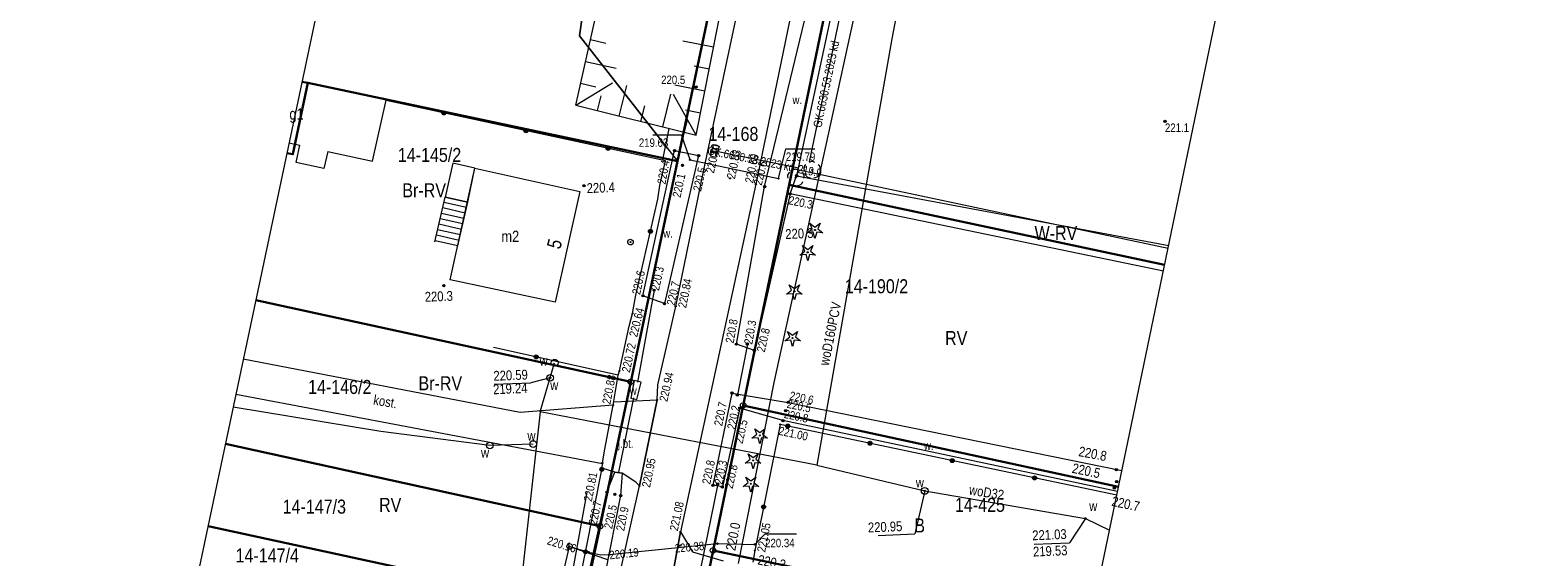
# Model space of a CAD drawing. Header units: metres. Extents: x 0 to 6601798, y -2700 to 5691112.
# Tile 30 of 61: x 6600076 to 6600210, y 5689646 to 5689693. Entities that reach past the tile are written whole.
import ezdxf
from ezdxf.enums import TextEntityAlignment as Align

# ---------------------------------------------------------------- set-up
doc = ezdxf.new("R2010")
doc.units = ezdxf.units.M
doc.header["$MEASUREMENT"] = 0
for name, color, linetype, lineweight in [('AS__Nowe_granice', 150, 'Continuous', 30), ('EBTPO_L_13', 7, 'Continuous', 5), ('EBUPP_L_7', 7, 'Continuous', 5), ('EEADTD_T_0', 7, 'Continuous', 5), ('EGBB_E_T_0', 7, 'Continuous', 5), ('EGBB_L_0', 7, 'Continuous', 5), ('Kontury', 7, 'Continuous', 5), ('Numery_dzialek', 150, 'Continuous', 5), ('OTK_E_T_0', 7, 'Continuous', 5), ('OTK_E_T_4', 7, 'Continuous', 5), ('OTK_L_0', 7, 'Continuous', 5), ('OTK_L_4', 7, 'Continuous', 5), ('OTK_L_5', 7, 'Continuous', 5), ('OTK_L_8', 7, 'Continuous', 5), ('OTO_L_0', 7, 'Continuous', 5), ('OTO_L_1', 7, 'Continuous', 5), ('OTO_L_2', 7, 'Continuous', 5), ('OTR_T_0', 7, 'Continuous', 5), ('OTR_T_1', 7, 'Continuous', 5), ('OTZ_L_1', 7, 'Continuous', 5), ('OTZ_T_0', 7, 'Continuous', 5), ('OTZ_T_1', 7, 'Continuous', 5), ('P_SUK_T_1', 7, 'Continuous', 5), ('P_SUKP_E_T_0', 7, 'Continuous', 5), ('P_SUKP_L_0', 7, 'Continuous', 5), ('podzial_uzytki', 7, 'Continuous', 5), ('Punkty', 7, 'Continuous', 5), ('SDROK_T_1', 7, 'Continuous', 5), ('SDRPK_L_2', 7, 'Continuous', 5), ('SUL_L_1', 7, 'Continuous', 5), ('SUP_T_2', 7, 'Continuous', 5), ('SUTR_T_0', 7, 'Continuous', 5), ('SZOPO_L_1', 7, 'Continuous', 5), ('SZOPO_L_2', 7, 'Continuous', 5), ('UEEOA_T_10', 7, 'Continuous', 5), ('UEEOA_T_9', 7, 'Continuous', 5), ('UEEOC_T_0', 7, 'Continuous', 5), ('UTTOC_T_2', 7, 'Continuous', 5), ('UTTPOM_L_1', 7, 'Continuous', 5), ('UWWOA_T_2', 7, 'Continuous', 5), ('UWWOA_T_7', 7, 'Continuous', 5), ('UWWOA_T_8', 7, 'Continuous', 5), ('UWWOC_T_2', 7, 'Continuous', 5), ('UWWOO_T_0', 7, 'Continuous', 5), ('UWWPM_L_0', 7, 'Continuous', 5), ('UWWPM_L_1', 7, 'Continuous', 5), ('Uzytki', 7, 'Continuous', 5), ('WUKOS_T_1', 7, 'Continuous', 5), ('WUKPS_L_5', 7, 'Continuous', 5), ('WWRPP_T_0', 7, 'Continuous', 5)]:
    doc.layers.add(name, color=color, linetype=linetype, lineweight=lineweight)
doc.styles.add('STYL_ARIAL', font='ARIALN.TTF')

# ---------------------------------------------------------------- blocks, each defined once
blk = doc.blocks.new('GRT')
at = {"color": 7, "flags": 128}
blk.add_lwpolyline([(0, 2.5), (1.352, 2.103), (2.274, 1.039), (2.475, -0.356), (1.889, -1.637), (0.704, -2.399), (-0.704, -2.399), (-1.889, -1.637), (-2.475, -0.356), (-2.274, 1.039), (-1.352, 2.103), (0, 2.5)], dxfattribs=at)
blk = doc.blocks.new('GRO')
at = {"color": 7, "flags": 128}
blk.add_lwpolyline([(0, 0.45), (0.318, 0.318), (0.45, 0), (0.318, -0.318), (0, -0.45), (-0.318, -0.318), (-0.45, 0), (-0.318, 0.318), (0, 0.45)], dxfattribs=at)
blk = doc.blocks.new('403')
at = {"color": 0}
blk.add_circle((0, 0), 0.5, dxfattribs=at)
blk = doc.blocks.new('801')
at = {"color": 0}
for radius in [1, 0.9, 0.8, 0.7, 0.6, 0.5, 0.4, 0.3, 0.2, 0.1]:
    blk.add_circle((0, 0), radius, dxfattribs=at)
blk = doc.blocks.new('922')
at = {"color": 0}
blk.add_circle((0, 0), 0.5, dxfattribs=at)
for centre, radius, start, end in [((-3.5, 1), 4, 119.84816, 203.51949), ((0, 3.5), 4, 50.114, 129.886), ((3.5, 1), 4, 336.88451, 60.15184), ((-2, -3), 4, 187.477, 278.47884), ((2, -2.75), 4.25, 262.64593, 349.62892)]:
    blk.add_arc(centre, radius, start, end, dxfattribs=at)
blk = doc.blocks.new('921')
at = {"color": 0}
for p, q in [((-7, -2.5), (-2.5, 1)), ((-2.5, 1), (-4.5, 6)), ((-4.5, 6), (0, 2.5)), ((0, 2.5), (4.5, 6)), ((4.5, 6), (2.5, 1)), ((2.5, 1), (7, -2.5)), ((-1.5, -2), (-7, -2.5)), ((0, -7.5), (-1.5, -2)), ((1.5, -2), (0, -7.5)), ((7, -2.5), (1.5, -2))]:
    blk.add_line(p, q, dxfattribs=at)
blk.add_circle((0, 0), 0.5, dxfattribs=at)
blk = doc.blocks.new('509')
at = {"color": 0}
for p, q in [((-5, -2.5), (-5, 2.5)), ((-5, 2.5), (5.5, 2.5)), ((-1.5, 2.5), (-1.5, -2.5)), ((2, 2.5), (2, -2.5)), ((5.5, 2.5), (5.5, -2.5)), ((5.5, -2.5), (-5, -2.5))]:
    blk.add_line(p, q, dxfattribs=at)
blk = doc.blocks.new('4_SUPP')
at = {"color": 7, "flags": 128}
blk.add_lwpolyline([(0, 2.5), (1.352, 2.103), (2.274, 1.039), (2.475, -0.356), (1.889, -1.637), (0.704, -2.399), (-0.704, -2.399), (-1.889, -1.637), (-2.475, -0.356), (-2.274, 1.039), (-1.352, 2.103), (0, 2.5)], dxfattribs=at)
blk = doc.blocks.new('4_SUPS')
at = {"color": 7, "flags": 128}
blk.add_lwpolyline([(0, 0.625), (0.442, 0.442), (0.625, 0), (0.442, -0.442), (0, -0.625), (-0.442, -0.442), (-0.625, 0), (-0.442, 0.442), (0, 0.625)], dxfattribs=at)
blk = doc.blocks.new('SLS')
at = {"color": 7, "flags": 128}
blk.add_lwpolyline([(0, 2.5), (1.352, 2.103), (2.274, 1.039), (2.475, -0.356), (1.889, -1.637), (0.704, -2.399), (-0.704, -2.399), (-1.889, -1.637), (-2.475, -0.356), (-2.274, 1.039), (-1.352, 2.103), (0, 2.5)], dxfattribs=at)
blk = doc.blocks.new('625')
at = {"color": 0}
blk.add_circle((0, 0), 0.5, dxfattribs=at)
blk = doc.blocks.new('506')
at = {"color": 0}
blk.add_circle((0, 0), 3, dxfattribs=at)
blk = doc.blocks.new('621')
at = {"color": 0}
blk.add_circle((0, 0), 0.5, dxfattribs=at)
blk = doc.blocks.new('UGE')
at = {"color": 7, "flags": 128}
blk.add_lwpolyline([(0, 0.625), (0.442, 0.442), (0.625, 0), (0.442, -0.442), (0, -0.625), (-0.442, -0.442), (-0.625, 0), (-0.442, 0.442), (0, 0.625)], dxfattribs=at)

msp = doc.modelspace()

# ---------------------------------------------------------------- linework, layer by layer
at = {"color": 7, "linetype": 'Continuous', "lineweight": 0, "flags": 128}
for points in [[(6600173.29, 5690035.7), (6600065.2, 5689524.43), (6600055.68, 5689477.92), (6599986.53, 5689096.03), (6599985.74, 5689089.37), (6599806.46, 5688549.67), (6599804.83, 5688541.58), (6599805.17, 5688533.33), (6599807.49, 5688525.41), (6599811.64, 5688518.27), (6599818.42, 5688511.51), (6599826.1, 5688505.76), (6599833.26, 5688501.65), (6599841.19, 5688499.37), (6599849.44, 5688499.06), (6599857.53, 5688500.73)], [(6599857.53, 5688500.73), (6599864.97, 5688504.3), (6599871.35, 5688509.54), (6599876.29, 5688516.16), (6599879.05, 5688522.33), (6600062.17, 5689071.37), (6600063.61, 5689077.56), (6600064.24, 5689082.18), (6600098.38, 5689267.84), (6600134.13, 5689466.61), (6600198.69, 5689777.13), (6600210.05, 5689827.78)]]:
    msp.add_lwpolyline(points, dxfattribs=at)
at = {"layer": 'AS__Nowe_granice', "linetype": 'Continuous', "flags": 128}
for points in [[(6600143.2, 5689727.75), (6600133.28, 5689680.85)], [(6600153, 5689725.7), (6600143.24, 5689678.75)], [(6600100.29, 5689687.83), (6600098.95, 5689681.47)], [(6600100.29, 5689687.83), (6600099.77, 5689687.94)], [(6600133.28, 5689680.85), (6600100.29, 5689687.83)], [(6600098.95, 5689681.47), (6600098.42, 5689681.58)], [(6600133.28, 5689680.85), (6600129.11, 5689661.19)], [(6600139.14, 5689659.07), (6600143.24, 5689678.75)], [(6600143.24, 5689678.75), (6600176.75, 5689671.61)], [(6600129.11, 5689661.19), (6600095.65, 5689668.46)], [(6600126.37, 5689648.3), (6600129.11, 5689661.19)], [(6600136.45, 5689646.15), (6600139.14, 5689659.07)], [(6600172.64, 5689651.83), (6600139.14, 5689659.07)], [(6600126.37, 5689648.3), (6600092.94, 5689655.64)], [(6600091.39, 5689648.31), (6600124.83, 5689641.05)], [(6600124.83, 5689641.05), (6600126.37, 5689648.3)], [(6600136.45, 5689646.15), (6600134.34, 5689635.94)], [(6600169.99, 5689639.11), (6600136.45, 5689646.15)]]:
    msp.add_lwpolyline(points, dxfattribs=at)
at = {"layer": 'EBTPO_L_13', "color": 7, "linetype": 'Continuous', "flags": 128}
for points in [[(6600111.64, 5689673.65), (6600112.55, 5689677.66)], [(6600114.34, 5689676.23), (6600112.33, 5689676.69)], [(6600114.45, 5689676.71), (6600112.44, 5689677.18)], [(6600114.56, 5689677.21), (6600112.55, 5689677.66)], [(6600113.65, 5689673.19), (6600114.56, 5689677.21)], [(6600114.02, 5689674.76), (6600111.99, 5689675.23)], [(6600114.12, 5689675.26), (6600112.1, 5689675.71)], [(6600114.23, 5689675.74), (6600112.21, 5689676.2)], [(6600113.79, 5689673.79), (6600111.77, 5689674.25)], [(6600113.91, 5689674.28), (6600111.88, 5689674.73)], [(6600113.68, 5689673.31), (6600111.66, 5689673.76)]]:
    msp.add_lwpolyline(points, dxfattribs=at)
at = {"layer": 'EBUPP_L_7', "color": 7, "linetype": 'Continuous', "flags": 128}
for points in [[(6600113.24, 5689680.68), (6600112.55, 5689677.66)], [(6600115.21, 5689680.23), (6600113.24, 5689680.68)], [(6600114.56, 5689677.21), (6600115.21, 5689680.23)], [(6600112.55, 5689677.66), (6600114.56, 5689677.21)]]:
    msp.add_lwpolyline(points, dxfattribs=at)
at = {"layer": 'EGBB_L_0', "color": 7, "linetype": 'Continuous', "flags": 128}
for points in [[(6600107.29, 5689686.3), (6600099.76, 5689687.92)], [(6600106.08, 5689680.87), (6600107.29, 5689686.3)], [(6600098.61, 5689682.48), (6600099.59, 5689682.27)], [(6600099.26, 5689680.74), (6600099.59, 5689682.27)], [(6600101.73, 5689680.21), (6600099.26, 5689680.74)], [(6600102.07, 5689681.73), (6600101.73, 5689680.21)], [(6600102.07, 5689681.73), (6600106.08, 5689680.87)], [(6600113, 5689670.26), (6600115.21, 5689680.23)], [(6600115.21, 5689680.23), (6600124.56, 5689678.16)], [(6600124.56, 5689678.16), (6600122.36, 5689668.28)], [(6600122.36, 5689668.28), (6600113, 5689670.26)]]:
    msp.add_lwpolyline(points, dxfattribs=at)
at = {"layer": 'Kontury', "color": 3, "linetype": 'Continuous', "flags": 128}
for points in [[(6600153, 5689725.7), (6600143.24, 5689678.75)], [(6600124.54, 5689692.02), (6600124.8, 5689693.89)], [(6600132.41, 5689681.96), (6600124.54, 5689692.02)], [(6600129.11, 5689661.19), (6600133.28, 5689680.85)], [(6600143.24, 5689678.75), (6600139.14, 5689659.07)], [(6600126.37, 5689648.3), (6600129.11, 5689661.19)], [(6600139.14, 5689659.07), (6600172.64, 5689651.83)], [(6600124.83, 5689641.05), (6600126.37, 5689648.3)]]:
    msp.add_lwpolyline(points, dxfattribs=at)
at = {"layer": 'OTK_L_0', "color": 7, "linetype": 'Continuous', "flags": 128}
for points in [[(6600135.61, 5689679.93), (6600139.78, 5689699.51)], [(6600144.41, 5689698.83), (6600140.27, 5689678.79)], [(6600133.12, 5689667.91), (6600135.61, 5689679.93)], [(6600140.27, 5689678.79), (6600133.55, 5689647.79)], [(6600131.52, 5689660.9), (6600133.12, 5689667.91)], [(6600131.46, 5689659.58), (6600131.52, 5689660.9)], [(6600126.76, 5689655.02), (6600127.54, 5689659.09)], [(6600127.54, 5689659.09), (6600127.6, 5689659.41)], [(6600127.6, 5689659.41), (6600131.46, 5689659.58)], [(6600129.9, 5689651.9), (6600131.46, 5689659.58)], [(6600131.46, 5689659.58), (6600129.9, 5689651.9)], [(6600126.58, 5689653.94), (6600126.76, 5689655.02)], [(6600126.55, 5689653.47), (6600126.58, 5689653.94)], [(6600127.69, 5689653.11), (6600126.55, 5689653.47)], [(6600128.33, 5689653.04), (6600127.69, 5689653.11)], [(6600129.55, 5689652.24), (6600128.33, 5689653.04)], [(6600126.66, 5689637.4), (6600129.9, 5689651.9)], [(6600129.9, 5689651.9), (6600129.55, 5689652.24)], [(6600133.55, 5689647.79), (6600132.11, 5689639.98)]]:
    msp.add_lwpolyline(points, dxfattribs=at)
at = {"layer": 'OTK_L_4', "color": 7, "linetype": 'Continuous', "flags": 128}
for points in [[(6600132.11, 5689639.98), (6600133.55, 5689647.79)], [(6600133.55, 5689647.79), (6600134.63, 5689646.03)], [(6600134.63, 5689646.03), (6600137.37, 5689645.22)]]:
    msp.add_lwpolyline(points, dxfattribs=at)
at = {"layer": 'OTK_L_5', "color": 7, "linetype": 'Continuous', "flags": 128}
for points in [[(6600141.05, 5689678.59), (6600145.88, 5689698.69)], [(6600147.85, 5689697.99), (6600143.91, 5689679.56)], [(6600130.2, 5689668.85), (6600133.02, 5689681.8)], [(6600135.16, 5689681.35), (6600132.12, 5689668.15)], [(6600133.02, 5689681.8), (6600135.16, 5689681.35)], [(6600143.91, 5689679.56), (6600177.11, 5689673.34)], [(6600138.54, 5689664.54), (6600141.05, 5689678.59)], [(6600143.33, 5689677.94), (6600140.14, 5689663.98)], [(6600176.64, 5689671.05), (6600143.33, 5689677.94)], [(6600132.12, 5689668.15), (6600130.2, 5689668.85)], [(6600140.14, 5689663.98), (6600138.54, 5689664.54)], [(6600129.42, 5689661.3), (6600129.11, 5689659.73)], [(6600130.05, 5689661.15), (6600129.42, 5689661.3)], [(6600129.66, 5689659.6), (6600130.05, 5689661.15)], [(6600129.11, 5689659.73), (6600129.66, 5689659.6)], [(6600136.45, 5689651.95), (6600138.15, 5689660.18)], [(6600138.15, 5689660.18), (6600143.17, 5689659.35)], [(6600143.17, 5689659.35), (6600172.94, 5689653.26)], [(6600138.84, 5689658.84), (6600137.29, 5689651.81)], [(6600142.69, 5689657.72), (6600138.84, 5689658.84)], [(6600172.55, 5689651.41), (6600142.69, 5689657.72)], [(6600126.99, 5689651.34), (6600127.69, 5689653.11)], [(6600127.69, 5689653.11), (6600128.33, 5689653.04)], [(6600128.33, 5689653.04), (6600128.2, 5689651.03)], [(6600123.83, 5689637.09), (6600126.99, 5689651.34)], [(6600128.2, 5689651.03), (6600125.41, 5689636.89)], [(6600137.29, 5689651.81), (6600136.45, 5689651.95)]]:
    msp.add_lwpolyline(points, dxfattribs=at)
at = {"layer": 'OTK_L_8', "color": 7, "linetype": 'Continuous', "flags": 128}
for points in [[(6600134.4, 5689680.97), (6600142.29, 5689679.31)], [(6600131.2, 5689669.35), (6600129.71, 5689661.14)], [(6600139.52, 5689664.55), (6600138.63, 5689660.01)], [(6600129.35, 5689659.76), (6600128.02, 5689653.11)], [(6600136.87, 5689652.07), (6600134.41, 5689640)]]:
    msp.add_lwpolyline(points, dxfattribs=at)
at = {"layer": 'OTO_L_0', "color": 7, "linetype": 'Continuous', "flags": 128}
for points in [[(6600132.21, 5689680.9), (6600107.28, 5689686.26)], [(6600131.71, 5689678.68), (6600132.21, 5689680.9)], [(6600129.57, 5689668.9), (6600131.52, 5689677.48)], [(6600129.26, 5689667.27), (6600129.57, 5689668.9)], [(6600127.54, 5689659.09), (6600128, 5689661.77)], [(6600128, 5689661.77), (6600128.11, 5689662.16)], [(6600142.45, 5689657.38), (6600140.18, 5689646.13)], [(6600172.48, 5689651.07), (6600142.45, 5689657.38)], [(6600126.55, 5689653.47), (6600126.58, 5689653.94)], [(6600123.63, 5689638.66), (6600126.55, 5689653.47)]]:
    msp.add_lwpolyline(points, dxfattribs=at)
at = {"layer": 'OTO_L_0', "color": 7, "linetype": 'Continuous'}
for centre, radius in [((6600112.43, 5689685.15), 0.175), ((6600112.43, 5689685.15), 0.158), ((6600112.43, 5689685.15), 0.14), ((6600112.43, 5689685.15), 0.122), ((6600112.43, 5689685.15), 0.105), ((6600112.43, 5689685.15), 0.0875), ((6600112.43, 5689685.15), 0.07), ((6600112.43, 5689685.15), 0.0525), ((6600112.43, 5689685.15), 0.035), ((6600119.76, 5689683.57), 0.175), ((6600119.76, 5689683.57), 0.158), ((6600119.76, 5689683.57), 0.14), ((6600119.76, 5689683.57), 0.122), ((6600119.76, 5689683.57), 0.105), ((6600119.76, 5689683.57), 0.0875), ((6600119.76, 5689683.57), 0.07), ((6600119.76, 5689683.57), 0.0525), ((6600119.76, 5689683.57), 0.035), ((6600127.09, 5689682), 0.175), ((6600127.09, 5689682), 0.158), ((6600127.09, 5689682), 0.14), ((6600127.09, 5689682), 0.122), ((6600127.09, 5689682), 0.105), ((6600127.09, 5689682), 0.0875), ((6600127.09, 5689682), 0.07), ((6600127.09, 5689682), 0.0525), ((6600127.09, 5689682), 0.035), ((6600130.87, 5689674.6), 0.175), ((6600130.87, 5689674.6), 0.158), ((6600130.87, 5689674.6), 0.14), ((6600130.87, 5689674.6), 0.122), ((6600130.87, 5689674.6), 0.105), ((6600130.87, 5689674.6), 0.0875), ((6600130.87, 5689674.6), 0.07), ((6600130.87, 5689674.6), 0.0525), ((6600130.87, 5689674.6), 0.035), ((6600143.12, 5689657.24), 0.175), ((6600143.12, 5689657.24), 0.158), ((6600143.12, 5689657.24), 0.14), ((6600143.12, 5689657.24), 0.122), ((6600143.12, 5689657.24), 0.105), ((6600143.12, 5689657.24), 0.0875), ((6600143.12, 5689657.24), 0.07), ((6600143.12, 5689657.24), 0.0525), ((6600143.12, 5689657.24), 0.035), ((6600150.46, 5689655.7), 0.175), ((6600150.46, 5689655.7), 0.158), ((6600150.46, 5689655.7), 0.14), ((6600150.46, 5689655.7), 0.122), ((6600150.46, 5689655.7), 0.105), ((6600150.46, 5689655.7), 0.0875), ((6600150.46, 5689655.7), 0.07), ((6600150.46, 5689655.7), 0.0525), ((6600150.46, 5689655.7), 0.035), ((6600157.8, 5689654.15), 0.175), ((6600157.8, 5689654.15), 0.158), ((6600157.8, 5689654.15), 0.14), ((6600157.8, 5689654.15), 0.122), ((6600157.8, 5689654.15), 0.105), ((6600157.8, 5689654.15), 0.0875), ((6600157.8, 5689654.15), 0.07), ((6600157.8, 5689654.15), 0.0525), ((6600157.8, 5689654.15), 0.035), ((6600126.53, 5689653.38), 0.175), ((6600126.53, 5689653.38), 0.158), ((6600126.53, 5689653.38), 0.14), ((6600126.53, 5689653.38), 0.122), ((6600126.53, 5689653.38), 0.105), ((6600126.53, 5689653.38), 0.0875), ((6600126.53, 5689653.38), 0.07), ((6600126.53, 5689653.38), 0.0525), ((6600126.53, 5689653.38), 0.035), ((6600165.14, 5689652.61), 0.175), ((6600165.14, 5689652.61), 0.158), ((6600165.14, 5689652.61), 0.14), ((6600165.14, 5689652.61), 0.122), ((6600165.14, 5689652.61), 0.105), ((6600165.14, 5689652.61), 0.0875), ((6600165.14, 5689652.61), 0.07), ((6600165.14, 5689652.61), 0.0525), ((6600165.14, 5689652.61), 0.035), ((6600140.96, 5689650.03), 0.175), ((6600140.96, 5689650.03), 0.158), ((6600140.96, 5689650.03), 0.14), ((6600140.96, 5689650.03), 0.122), ((6600140.96, 5689650.03), 0.105), ((6600140.96, 5689650.03), 0.0875), ((6600140.96, 5689650.03), 0.07), ((6600140.96, 5689650.03), 0.0525), ((6600140.96, 5689650.03), 0.035), ((6600125.08, 5689646.02), 0.175), ((6600125.08, 5689646.02), 0.158), ((6600125.08, 5689646.02), 0.14), ((6600125.08, 5689646.02), 0.122), ((6600125.08, 5689646.02), 0.105), ((6600125.08, 5689646.02), 0.0875), ((6600125.08, 5689646.02), 0.07), ((6600125.08, 5689646.02), 0.0525), ((6600125.08, 5689646.02), 0.035)]:
    msp.add_circle(centre, radius, dxfattribs=at)
at = {"layer": 'OTO_L_1', "color": 7, "linetype": 'Continuous', "flags": 128}
for points in [[(6600128.11, 5689662.16), (6600128.97, 5689666.14)], [(6600126.76, 5689655.02), (6600127.54, 5689659.09)]]:
    msp.add_lwpolyline(points, dxfattribs=at)
at = {"layer": 'OTO_L_2', "color": 7, "linetype": 'Continuous', "flags": 128}
for points in [[(6600131.52, 5689677.48), (6600131.71, 5689678.68)], [(6600128.97, 5689666.14), (6600129.26, 5689667.27)], [(6600126.58, 5689653.94), (6600126.76, 5689655.02)], [(6600140.18, 5689646.13), (6600140, 5689645.09)]]:
    msp.add_lwpolyline(points, dxfattribs=at)
at = {"layer": 'OTR_T_0', "color": 7, "linetype": 'Continuous', "flags": 128}
for points in [[(6600131.07, 5689683.2), (6600133.65, 5689683.2)], [(6600134.4, 5689680.97), (6600133.65, 5689683.2)], [(6600142.29, 5689679.31), (6600142.95, 5689681.95)], [(6600142.95, 5689681.95), (6600145.53, 5689681.95)]]:
    msp.add_lwpolyline(points, dxfattribs=at)
at = {"layer": 'OTZ_L_1', "color": 7, "linetype": 'Continuous', "flags": 128}
for points in [[(6600143.33, 5689677.94), (6600143.91, 5689679.56)], [(6600143.91, 5689679.56), (6600177.11, 5689673.34)], [(6600176.64, 5689671.05), (6600143.33, 5689677.94)]]:
    msp.add_lwpolyline(points, dxfattribs=at)
at = {"layer": 'P_SUKP_L_0', "color": 30, "linetype": 'Continuous', "flags": 128}
for points in [[(6600158.83, 5689746.65), (6600145.04, 5689680.81)], [(6600136.61, 5689681.77), (6600144.12, 5689680.25)]]:
    msp.add_lwpolyline(points, dxfattribs=at)
at = {"layer": 'SDRPK_L_2', "color": 7, "linetype": 'Continuous', "flags": 128}
for points in [[(6600119.24, 5689658.45), (6600094.54, 5689663.2)], [(6600093.88, 5689660.07), (6600126.58, 5689653.89)], [(6600127.53, 5689659.1), (6600119.24, 5689658.45)]]:
    msp.add_lwpolyline(points, dxfattribs=at)
at = {"layer": 'SUL_L_1', "color": 7, "linetype": 'Continuous', "flags": 128}
for points in [[(6600123.65, 5689646.5), (6600125.37, 5689645.98)], [(6600123.65, 5689646.5), (6600127.03, 5689645.33)], [(6600125.37, 5689645.98), (6600126.43, 5689645.74)], [(6600126.43, 5689645.74), (6600127.19, 5689645.78)], [(6600127.19, 5689645.78), (6600136.84, 5689646.75)], [(6600127.19, 5689645.78), (6600136.84, 5689646.75)], [(6600136.84, 5689646.75), (6600140.18, 5689646.68)]]:
    msp.add_lwpolyline(points, dxfattribs=at)
at = {"layer": 'SUP_T_2', "color": 7, "linetype": 'Continuous', "flags": 128}
msp.add_lwpolyline([(6600123.12, 5689644.22), (6600123.65, 5689646.5)], dxfattribs=at)
at = {"layer": 'SUTR_T_0', "color": 30, "linetype": 'Continuous', "flags": 128}
for points in [[(6600140.18, 5689646.68), (6600141.1, 5689647.62)], [(6600141.1, 5689647.62), (6600143.9, 5689647.62)]]:
    msp.add_lwpolyline(points, dxfattribs=at)
at = {"layer": 'SZOPO_L_1', "color": 7, "linetype": 'Continuous', "flags": 128}
for points in [[(6600132.52, 5689683.77), (6600131.94, 5689680.96)], [(6600128, 5689661.77), (6600116.86, 5689664.24)]]:
    msp.add_lwpolyline(points, dxfattribs=at)
at = {"layer": 'SZOPO_L_1', "color": 7, "linetype": 'Continuous'}
for radius in [0.175, 0.158, 0.14, 0.122, 0.105, 0.0875, 0.07, 0.0525, 0.035]:
    msp.add_circle((6600120.68, 5689663.4), radius, dxfattribs=at)
at = {"layer": 'SZOPO_L_2', "color": 7, "linetype": 'Continuous', "flags": 128}
msp.add_lwpolyline([(6600123.03, 5689639.22), (6600125.22, 5689651.33)], dxfattribs=at)
at = {"layer": 'UTTPOM_L_1', "color": 30, "linetype": 'Continuous', "flags": 128}
for points in [[(6600150.89, 5689702.29), (6600141.89, 5689661.12)], [(6600141.89, 5689661.12), (6600138.7, 5689644.98)]]:
    msp.add_lwpolyline(points, dxfattribs=at)
at = {"layer": 'UWWOC_T_2', "color": 161, "linetype": 'Continuous', "flags": 128}
for points in [[(6600116.91, 5689660.96), (6600120.2, 5689661.1)], [(6600121.92, 5689661.54), (6600120.2, 5689661.1)], [(6600155.34, 5689651.45), (6600154.47, 5689647.63)], [(6600169.68, 5689649), (6600168.26, 5689646.83)], [(6600151.19, 5689647.49), (6600154.47, 5689647.63)], [(6600165.1, 5689646.7), (6600168.26, 5689646.83)]]:
    msp.add_lwpolyline(points, dxfattribs=at)
at = {"layer": 'UWWPM_L_0', "color": 161, "linetype": 'Continuous', "flags": 128}
msp.add_lwpolyline([(6600169.68, 5689649), (6600171.83, 5689647.96)], dxfattribs=at)
at = {"layer": 'UWWPM_L_1', "color": 161, "linetype": 'Continuous', "flags": 128}
for points in [[(6600161.13, 5689737.6), (6600152.4, 5689691.75)], [(6600152.4, 5689691.75), (6600145.71, 5689653.75)], [(6600121.02, 5689658.5), (6600122.32, 5689662.88)], [(6600106.82, 5689656.75), (6600093.63, 5689658.91)], [(6600121.02, 5689658.5), (6600118.58, 5689636.57)], [(6600145.71, 5689653.75), (6600121.02, 5689658.5)], [(6600116.54, 5689655.5), (6600106.82, 5689656.75)], [(6600120.4, 5689655.63), (6600116.54, 5689655.5)], [(6600145.71, 5689653.75), (6600155.34, 5689651.45)], [(6600155.34, 5689651.45), (6600169.68, 5689649)]]:
    msp.add_lwpolyline(points, dxfattribs=at)
at = {"layer": 'Uzytki', "color": 3, "linetype": 'Continuous', "flags": 128}
for points in [[(6600143.53, 5689680.16), (6600153, 5689725.7)], [(6600133.28, 5689680.85), (6600137.36, 5689700.1)], [(6600124.8, 5689693.89), (6600124.54, 5689692.02)], [(6600124.54, 5689692.02), (6600133.28, 5689680.85)], [(6600129.11, 5689661.19), (6600133.28, 5689680.85)], [(6600143.53, 5689680.16), (6600143.24, 5689678.75)], [(6600177.05, 5689673.06), (6600143.53, 5689680.16)], [(6600139.14, 5689659.07), (6600143.24, 5689678.75)], [(6600146.67, 5689678.02), (6600176.75, 5689671.61)], [(6600126.37, 5689648.3), (6600129.11, 5689661.19)], [(6600139.14, 5689659.07), (6600136.45, 5689646.15)], [(6600172.64, 5689651.83), (6600141.21, 5689658.62)], [(6600092.94, 5689655.64), (6600125.57, 5689648.48)], [(6600126.37, 5689648.3), (6600124.83, 5689641.05)], [(6600136.45, 5689646.15), (6600134.34, 5689635.94)]]:
    msp.add_lwpolyline(points, dxfattribs=at)
at = {"layer": 'WUKPS_L_5', "color": 7, "linetype": 'Continuous', "flags": 128}
for points in [[(6600124.2, 5689685.85), (6600127.84, 5689702.05)], [(6600134.94, 5689683.17), (6600138.25, 5689699.85)], [(6600125.52, 5689691.7), (6600126.9, 5689691.38)], [(6600136.5, 5689691.02), (6600133.75, 5689691.56)], [(6600125.08, 5689689.75), (6600127.81, 5689689.14)], [(6600136.11, 5689689.06), (6600134.76, 5689689.33)], [(6600124.2, 5689685.85), (6600127.49, 5689687.83)], [(6600124.64, 5689687.8), (6600125.99, 5689687.49)], [(6600128.08, 5689684.88), (6600128.75, 5689687.59)], [(6600135.72, 5689687.1), (6600133.05, 5689687.63)], [(6600126.14, 5689685.37), (6600126.48, 5689686.69)], [(6600131.97, 5689683.91), (6600132.69, 5689686.83)], [(6600134.94, 5689683.17), (6600132.91, 5689686.79)], [(6600124.2, 5689685.85), (6600134.94, 5689683.17)], [(6600130.02, 5689684.4), (6600130.37, 5689685.79)], [(6600135.33, 5689685.13), (6600134.01, 5689685.4)], [(6600133.9, 5689683.43), (6600134.17, 5689684.53)]]:
    msp.add_lwpolyline(points, dxfattribs=at)

# ---------------------------------------------------------------- block references
at = {"layer": 'OTR_T_0', "color": 7, "linetype": 'Continuous', "xscale": 0.1, "yscale": 0.1, "zscale": 0.1}
for p in [(6600134.4, 5689680.97), (6600142.29, 5689679.31)]:
    msp.add_blockref('403', p, dxfattribs=at)
at = {"layer": 'OTR_T_0', "color": 7, "linetype": 'Continuous', "xscale": 0.1, "yscale": 0.1, "zscale": 0.1, "rotation": 0.0008399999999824}
for p in [(6600135.61, 5689679.93), (6600137.97, 5689679.32), (6600140.27, 5689678.79), (6600129.26, 5689667.27), (6600133.12, 5689667.91), (6600128.11, 5689662.16), (6600127.54, 5689659.09), (6600131.46, 5689659.58), (6600142.45, 5689657.38), (6600126.58, 5689653.94), (6600129.9, 5689651.9), (6600133.55, 5689647.79), (6600140.18, 5689646.13)]:
    msp.add_blockref('403', p, dxfattribs=at)
at = {"layer": 'OTR_T_1', "color": 7, "linetype": 'Continuous', "xscale": 0.1, "yscale": 0.1, "zscale": 0.1, "rotation": 0.0008399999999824}
for p in [(6600134.93, 5689687.47), (6600176.78, 5689684.41), (6600133.02, 5689681.8), (6600133.73, 5689680.48), (6600135.16, 5689681.35), (6600143.91, 5689679.56), (6600141.05, 5689678.59), (6600143.33, 5689677.94), (6600130.2, 5689668.85), (6600131.2, 5689669.35), (6600132.12, 5689668.15), (6600138.54, 5689664.54), (6600139.52, 5689664.55), (6600140.14, 5689663.98), (6600138.15, 5689660.18), (6600138.63, 5689660.01), (6600143.17, 5689659.35), (6600138.84, 5689658.84), (6600142.69, 5689657.72), (6600142.94, 5689658.61), (6600126.99, 5689651.34), (6600127.69, 5689651.15), (6600128.2, 5689651.03), (6600136.45, 5689651.95), (6600136.87, 5689652.07), (6600137.29, 5689651.81)]:
    msp.add_blockref('801', p, dxfattribs=at)
at = {"layer": 'OTZ_T_0', "color": 7, "linetype": 'Continuous', "xscale": 0.1, "yscale": 0.1, "zscale": 0.1}
for p in [(6600145.29, 5689680.08), (6600143.84, 5689679.39)]:
    msp.add_blockref('922', p, dxfattribs=at)
at = {"layer": 'OTZ_T_1', "color": 7, "linetype": 'Continuous', "xscale": 0.1, "yscale": 0.1, "zscale": 0.1}
for p in [(6600145.55, 5689674.72), (6600144.9, 5689672.73), (6600143.71, 5689669.24), (6600143.55, 5689665.08), (6600140.62, 5689656.4), (6600140.03, 5689654.17), (6600139.83, 5689652.09)]:
    msp.add_blockref('921', p, dxfattribs=at)
at = {"layer": 'P_SUK_T_1', "color": 7, "linetype": 'Continuous', "xscale": 0.1, "yscale": 0.1, "zscale": 0.1, "rotation": 254.187}
msp.add_blockref('509', (6600136.61, 5689681.77), dxfattribs=at)
at = {"layer": 'Punkty', "color": 7, "linetype": 'Continuous', "xscale": 0.1, "yscale": 0.1, "zscale": 0.1}
for name, p in [('GRO', (6600100.29, 5689687.83)), ('GRO', (6600098.95, 5689681.47)), ('GRO', (6600133.28, 5689680.85)), ('GRO', (6600143.24, 5689678.75)), ('GRT', (6600129.11, 5689661.19)), ('GRT', (6600139.14, 5689659.07)), ('GRT', (6600126.37, 5689648.3)), ('GRT', (6600136.45, 5689646.15))]:
    msp.add_blockref(name, p, dxfattribs=at)
at = {"layer": 'SUP_T_2', "color": 7, "linetype": 'Continuous', "xscale": 0.1, "yscale": 0.1, "zscale": 0.1}
msp.add_blockref('4_SUPP', (6600123.65, 5689646.5), dxfattribs=at)
at = {"layer": 'SUTR_T_0', "color": 30, "linetype": 'Continuous', "xscale": 0.1, "yscale": 0.1, "zscale": 0.1}
for p in [(6600125.37, 5689645.98), (6600127.19, 5689645.78), (6600136.84, 5689646.75), (6600140.18, 5689646.68)]:
    msp.add_blockref('4_SUPS', p, dxfattribs=at)
at = {"layer": 'UEEOA_T_10', "color": 1, "linetype": 'Continuous', "xscale": 0.1, "yscale": 0.1, "zscale": 0.1, "rotation": 2.39496}
msp.add_blockref('SLS', (6600129.09, 5689673.64), dxfattribs=at)
at = {"layer": 'UEEOA_T_9', "color": 7, "linetype": 'Continuous', "xscale": 0.1, "yscale": 0.1, "zscale": 0.1}
for p, rotation in [((6600129.09, 5689673.64), 31.43819), ((6600129.09, 5689673.64), 76.83447999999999), ((6600129.09, 5689673.64), 258.74285), ((6600123.65, 5689646.5), 78.55909000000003)]:
    msp.add_blockref('625', p, dxfattribs=dict(at, rotation=rotation))
msp.add_blockref('625', (6600123.65, 5689646.5), dxfattribs=at)
at = {"layer": 'UWWOA_T_7', "color": 7, "linetype": 'Continuous', "xscale": 0.1, "yscale": 0.1, "zscale": 0.1, "rotation": 349.51571}
msp.add_blockref('621', (6600169.68, 5689649), dxfattribs=at)
at = {"layer": 'UWWOA_T_8', "color": 7, "linetype": 'Continuous', "xscale": 0.1, "yscale": 0.1, "zscale": 0.1}
for p, rotation in [((6600122.32, 5689662.88), 346.24985), ((6600121.92, 5689661.54), 347.13221), ((6600116.54, 5689655.5), 353.81863), ((6600120.4, 5689655.63), 346.9374), ((6600155.34, 5689651.45), 353.70404)]:
    msp.add_blockref('506', p, dxfattribs=dict(at, rotation=rotation))
at = {"layer": 'UWWOC_T_2', "color": 161, "linetype": 'Continuous', "xscale": 0.1, "yscale": 0.1, "zscale": 0.1, "rotation": 272.38414}
for p in [(6600121.92, 5689661.54), (6600155.34, 5689651.45), (6600169.68, 5689649)]:
    msp.add_blockref('UGE', p, dxfattribs=at)
at = {"layer": 'WUKOS_T_1', "color": 7, "linetype": 'Continuous', "xscale": 0.1, "yscale": 0.1, "zscale": 0.1}
msp.add_blockref('403', (6600133.53, 5689646.58), dxfattribs=at)
at = {"layer": 'WWRPP_T_0', "color": 7, "linetype": 'Continuous', "xscale": 0.1, "yscale": 0.1, "zscale": 0.1}
for p, rotation in [((6600124.93, 5689678.66), 2.39496), ((6600112.43, 5689669.75), 2.389229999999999), ((6600172.43, 5689653.34), 2.406419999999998), ((6600172.47, 5689652.28), 2.406419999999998), ((6600172.27, 5689651.71), 2.406419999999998)]:
    msp.add_blockref('801', p, dxfattribs=dict(at, rotation=rotation))

# ---------------------------------------------------------------- texts
at = {"layer": 'EEADTD_T_0', "color": 7, "linetype": 'Continuous', "style": 'STYL_ARIAL'}
msp.add_text('5', height=1.25, rotation=75.1825, dxfattribs=at).set_placement((6600123.17, 5689672.84), align=Align.BOTTOM_LEFT)
at = {"layer": 'EGBB_E_T_0', "color": 7, "linetype": 'Continuous', "style": 'STYL_ARIAL'}
for s, p in [('g1', (6600099.29, 5689685.07)), ('m2', (6600118.36, 5689674.15))]:
    msp.add_text(s, height=1, dxfattribs=at).set_placement(p, align=Align.MIDDLE_CENTER)
at = {"layer": 'Numery_dzialek', "linetype": 'Continuous', "style": 'STYL_ARIAL'}
msp.add_text('14-168', height=1.25, dxfattribs=at).set_placement((6600136.04, 5689683.91), align=Align.TOP_LEFT)
for s, p in [('14-145/2', (6600108.33, 5689680.41)), ('14-190/2', (6600148.21, 5689668.7)), ('14-146/2', (6600100.32, 5689659.72)), ('14-147/3', (6600098.05, 5689649.05)), ('14-425', (6600158.04, 5689649.21)), ('14-147/4', (6600093.85, 5689644.7))]:
    msp.add_text(s, height=1.25, dxfattribs=at).set_placement(p, align=Align.BOTTOM_LEFT)
at = {"layer": 'OTK_E_T_0', "color": 7, "linetype": 'Continuous', "style": 'STYL_ARIAL'}
msp.add_text('j.bt.', height=0.75, dxfattribs=at).set_placement((6600128.66, 5689655.67), align=Align.MIDDLE_CENTER)
at = {"layer": 'OTK_E_T_4', "color": 7, "linetype": 'Continuous', "style": 'STYL_ARIAL'}
for p in [(6600143.97, 5689686.32), (6600132.44, 5689674.42), (6600129.45, 5689660.39), (6600155.7, 5689655.48)]:
    msp.add_text('w.', height=0.75, dxfattribs=at).set_placement(p, align=Align.MIDDLE_CENTER)
at = {"layer": 'OTR_T_0', "color": 7, "linetype": 'Continuous', "style": 'STYL_ARIAL'}
msp.add_text('219.63', height=0.75, dxfattribs=at).set_placement((6600132.46, 5689682.51), align=Align.MIDDLE_RIGHT)
for s, rotation, p in [('220.70', 78, (6600135.8, 5689679.89)), ('220.84', 78.3, (6600133.31, 5689667.87)), ('220.72', 77.8, (6600128.29, 5689662.12)), ('220.94', 77.1, (6600131.64, 5689659.53)), ('221.00', 348.1, (6600142.41, 5689657.2)), ('220.95', 78.5, (6600130.09, 5689651.86)), ('221.05', 78.6, (6600140.36, 5689646.09))]:
    msp.add_text(s, height=0.75, rotation=rotation, dxfattribs=at).set_placement(p, align=Align.TOP_LEFT)
msp.add_text('220.83', height=0.75, rotation=78, dxfattribs=at).set_placement((6600138.03, 5689679.3), align=Align.MIDDLE_LEFT)
for s, rotation, p in [('220.69', 78.3, (6600140.24, 5689678.8)), ('220.88', 79, (6600127.51, 5689659.1)), ('221.08', 77.8, (6600133.52, 5689647.79))]:
    msp.add_text(s, height=0.75, rotation=rotation, dxfattribs=at).set_placement(p, align=Align.BOTTOM_LEFT)
msp.add_text('219.79', height=0.75, dxfattribs=at).set_placement((6600142.95, 5689681.26), align=Align.MIDDLE_LEFT)
msp.add_text('220.64', height=0.75, rotation=75.7, dxfattribs=at).set_placement((6600129.27, 5689666.58), align=Align.TOP_CENTER)
msp.add_text('220.81', height=0.75, rotation=78.9, dxfattribs=at).set_placement((6600126.36, 5689652.99), align=Align.BOTTOM_RIGHT)
at = {"layer": 'OTR_T_1', "color": 7, "linetype": 'Continuous', "style": 'STYL_ARIAL'}
msp.add_text('220.5', height=0.75, dxfattribs=at).set_placement((6600133.97, 5689687.51), align=Align.BOTTOM_RIGHT)
msp.add_text('221.1', height=0.75, dxfattribs=at).set_placement((6600176.78, 5689684.22), align=Align.TOP_LEFT)
for s, rotation, p in [('220.4', 79.7, (6600132.81, 5689680.83)), ('220.7', 78.3, (6600137.92, 5689659.25)), ('220.7', 77.5, (6600126.75, 5689650.42))]:
    msp.add_text(s, height=0.75, rotation=rotation, dxfattribs=at).set_placement(p, align=Align.BOTTOM_RIGHT)
for s, rotation, p in [('220.6', 76.5, (6600141.01, 5689678.6)), ('219.9', 349.4, (6600143.92, 5689679.59)), ('220.6', 77.7, (6600130.16, 5689668.86)), ('220.8', 79.9, (6600138.51, 5689664.54)), ('220.6', 348.4, (6600143.18, 5689659.38)), ('220.5', 348.4, (6600142.95, 5689658.65)), ('220.8', 348.1, (6600142.7, 5689657.75)), ('220.8', 78.3, (6600136.42, 5689651.95))]:
    msp.add_text(s, height=0.75, rotation=rotation, dxfattribs=at).set_placement(p, align=Align.BOTTOM_LEFT)
for s, rotation, p in [('220.1', 77.7, (6600133.64, 5689679.74)), ('220.2', 78.3, (6600138.5, 5689659.06)), ('220.5', 77.5, (6600127.54, 5689650.2))]:
    msp.add_text(s, height=0.75, rotation=rotation, dxfattribs=at).set_placement(p, align=Align.MIDDLE_RIGHT)
for s, rotation, p in [('220.5', 77, (6600135.13, 5689680.37)), ('220.5', 77.5, (6600138.82, 5689657.87)), ('220.9', 78.8, (6600128.2, 5689650.09))]:
    msp.add_text(s, height=0.75, rotation=rotation, dxfattribs=at).set_placement(p, align=Align.TOP_RIGHT)
for s, rotation, p in [('220.3', 348.3, (6600143.3, 5689677.76)), ('220.7', 77, (6600132.3, 5689668.11)), ('220.8', 77.1, (6600140.33, 5689663.94)), ('220.8', 77.5, (6600137.47, 5689651.77))]:
    msp.add_text(s, height=0.75, rotation=rotation, dxfattribs=at).set_placement(p, align=Align.TOP_LEFT)
for rotation, p in [(77.7, (6600131.26, 5689669.34)), (79.9, (6600139.58, 5689664.54)), (78.3, (6600136.93, 5689652.06))]:
    msp.add_text('220.3', height=0.75, rotation=rotation, dxfattribs=at).set_placement(p, align=Align.MIDDLE_LEFT)
at = {"layer": 'P_SUKP_E_T_0', "color": 30, "linetype": 'Continuous', "style": 'STYL_ARIAL'}
for rotation, p in [(78.1706, (6600146.55, 5689687.72)), (348.5581, (6600139.83, 5689681.06))]:
    msp.add_text('GK.6630.53.2023 kd', height=0.75, rotation=rotation, dxfattribs=at).set_placement(p, align=Align.MIDDLE_CENTER)
at = {"layer": 'podzial_uzytki', "color": 3, "linetype": 'Continuous', "style": 'STYL_ARIAL'}
for s, p in [('Br-RV', (6600108.73, 5689677.26)), ('W-RV', (6600165.14, 5689673.44)), ('RV', (6600157.16, 5689664.08)), ('Br-RV', (6600110.17, 5689660.05)), ('RV', (6600106.65, 5689649.21)), ('B', (6600154.41, 5689647.37))]:
    msp.add_text(s, height=1.25, dxfattribs=at).set_placement(p, align=Align.BOTTOM_LEFT)
at = {"layer": 'SDROK_T_1', "color": 7, "linetype": 'Continuous', "style": 'STYL_ARIAL'}
msp.add_text('kost.', height=0.875, rotation=350.3782, dxfattribs=at).set_placement((6600107.21, 5689659.42), align=Align.MIDDLE_CENTER)
at = {"layer": 'SUTR_T_0', "color": 30, "linetype": 'Continuous', "style": 'STYL_ARIAL'}
for s, rotation, p in [('220.16', 342.605, (6600124.21, 5689646.28)), ('220.38', 5.606, (6600135.66, 5689646.57))]:
    msp.add_text(s, height=0.75, rotation=rotation, dxfattribs=at).set_placement(p, align=Align.MIDDLE_RIGHT)
msp.add_text('220.34', height=0.75, dxfattribs=at).set_placement((6600141.1, 5689647.18), align=Align.TOP_LEFT)
msp.add_text('220.19', height=0.75, rotation=6.081, dxfattribs=at).set_placement((6600127.2, 5689645.72), align=Align.MIDDLE_LEFT)
at = {"layer": 'UEEOC_T_0', "color": 1, "linetype": 'Continuous', "style": 'STYL_ARIAL'}
msp.add_text('220.3', height=0.875, rotation=348.6007, dxfattribs=at).set_placement((6600140.33, 5689644.65), align=Align.BOTTOM_LEFT)
at = {"layer": 'UTTOC_T_2', "color": 30, "linetype": 'Continuous', "style": 'STYL_ARIAL'}
msp.add_text('220.0', height=0.875, rotation=79.0005, dxfattribs=at).set_placement((6600138.69, 5689646.02), align=Align.BOTTOM_LEFT)
at = {"layer": 'UWWOA_T_2', "color": 7, "linetype": 'Continuous', "style": 'STYL_ARIAL'}
for p in [(6600121.7, 5689663.49), (6600116.47, 5689655.29)]:
    msp.add_text('w', height=0.875, dxfattribs=at).set_placement(p, align=Align.TOP_RIGHT)
msp.add_text('w', height=0.875, dxfattribs=at).set_placement((6600121.92, 5689661.33), align=Align.TOP_LEFT)
msp.add_text('w', height=0.875, dxfattribs=at).set_placement((6600119.89, 5689655.67), align=Align.BOTTOM_LEFT)
for p in [(6600155.27, 5689651.5), (6600170.74, 5689649.41)]:
    msp.add_text('w', height=0.875, dxfattribs=at).set_placement(p, align=Align.BOTTOM_RIGHT)
at = {"layer": 'UWWOC_T_2', "color": 161, "linetype": 'Continuous', "style": 'STYL_ARIAL'}
for s, rotation, p in [('220.59', 2.3944, (6600116.84, 5689662.14)), ('219.24', 2.3944, (6600116.81, 5689660.94)), ('221.03', 2.4035, (6600164.92, 5689647.92)), ('219.53', 2.4035, (6600164.99, 5689646.47))]:
    msp.add_text(s, height=0.875, rotation=rotation, dxfattribs=at).set_placement(p, align=Align.TOP_LEFT)
msp.add_text('220.95', height=0.875, rotation=2.4017, dxfattribs=at).set_placement((6600153.32, 5689648.75), align=Align.TOP_RIGHT)
at = {"layer": 'UWWOO_T_0', "color": 161, "linetype": 'Continuous', "style": 'STYL_ARIAL'}
for s, rotation, p in [('woD160PCV', 78.6651, (6600147.03, 5689662.52)), ('woD32', 350.7739, (6600159.21, 5689650.88))]:
    msp.add_text(s, height=0.875, rotation=rotation, dxfattribs=at).set_placement(p, align=Align.BOTTOM_LEFT)
at = {"layer": 'WWRPP_T_0', "color": 7, "linetype": 'Continuous', "style": 'STYL_ARIAL'}
for s, rotation, p in [('220.4', 2.393, (6600125.21, 5689677.74)), ('220.3', 2.3991, (6600142.93, 5689673.65)), ('220.3', 2.3921, (6600110.76, 5689668.05)), ('220.8', 349.3451, (6600168.97, 5689654.31)), ('220.5', 348.4249, (6600168.38, 5689652.82)), ('220.7', 348.2149, (6600171.91, 5689649.87))]:
    msp.add_text(s, height=0.875, rotation=rotation, dxfattribs=at).set_placement(p, align=Align.BOTTOM_LEFT)

doc.saveas('drawing.dxf')
